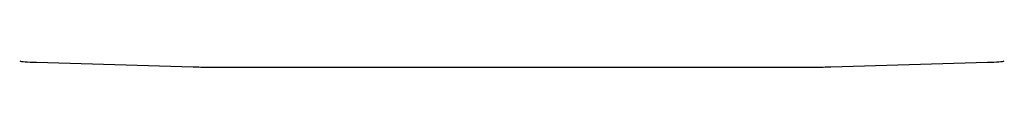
# Model space of a CAD drawing. Extents: x 897.4 to 914.4, y -8.5 to 2.5.
# Tile 2 of 15: x 903.76044 to 904.3429, y -0.33786 to -0.33425. Entities that reach past the tile are written whole.
import ezdxf

# ---------------------------------------------------------------- set-up
doc = ezdxf.new("R2010")
doc.units = 0
doc.header["$LTSCALE"] = 4
doc.header["$MEASUREMENT"] = 0
doc.layers.get('0').update_dxf_attribs({"linetype": 'CONTINUOUS'})

msp = doc.modelspace()

# ---------------------------------------------------------------- linework, layer by layer
for p, q in [((903.77048, -0.33504), (903.86302, -0.33773)), ((904.24033, -0.33773), (904.33287, -0.33504)), ((903.87256, -0.33786), (904.23079, -0.33786))]:
    msp.add_line(p, q)
for centre, start_param, end_param in [((903.78002, -0.33414), 3.246312, 4.206243), ((903.87256, -0.33683), 4.206243, 4.712389), ((904.23079, -0.33683), 4.712389, 5.218534), ((904.32333, -0.33414), 5.218534, 6.178466)]:
    msp.add_ellipse(centre, major_axis=(0.01969, 0), ratio=0.052408, start_param=start_param, end_param=end_param)

doc.saveas('drawing.dxf')
